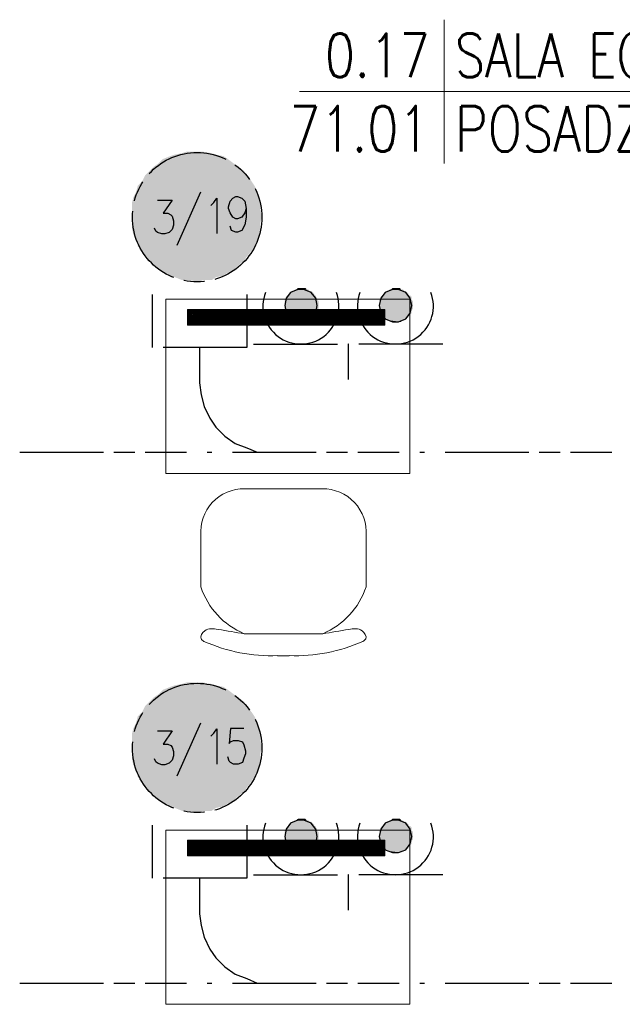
# Model space of a CAD drawing. Header units: millimetres. Extents: x 282377 to 1404227, y -783705 to 1038705.
# Tile 119 of 243: x 380051 to 380224, y 8401 to 8684. Entities that reach past the tile are written whole.
import ezdxf
from ezdxf.enums import TextEntityAlignment as Align

# ---------------------------------------------------------------- set-up
doc = ezdxf.new("R2010")
doc.units = ezdxf.units.MM
doc.linetypes.add('ACAD_ISO08W100', pattern=[36, 24, -3, 6, -3])
doc.layers.add('!!ELEKTRYKA', color=7, linetype='Continuous')
for name, color, linetype, lineweight in [('BA_met', 7, 'Continuous', 18), ('PG_WYPOSAŻENIE', 9, 'Continuous', 18), ('PG_ŚCIANY_DZIAŁOWE', 3, 'Continuous', 18)]:
    doc.layers.add(name, color=color, linetype=linetype, lineweight=lineweight)
doc.styles.add('ROMANS', font='romans', dxfattribs={"width": 0.7})

# ---------------------------------------------------------------- blocks, each defined once
blk = doc.blocks.new('bikmet')
blk.add_line((0, 1.65), (0, -1.65))
at = {"style": 'ROMANS', "width": 0.8}
blk.add_attdef('NRPOM', text='', height=1, dxfattribs=at).set_placement((-0.333, 0.333), align=Align.RIGHT)
blk.add_attdef('NWAPOM', (0.25, 0.333), '', height=1, dxfattribs=at)
blk.add_attdef('RAREA', text='', height=1.042, dxfattribs=at).set_placement((-0.333, -0.333), align=Align.TOP_RIGHT)
blk.add_attdef('PODLOGA', text='', height=1.042, dxfattribs=at).set_placement((0.25, -0.333), align=Align.TOP_LEFT)
blk = doc.blocks.new('A$C6e56510e')
at = {"layer": 'PG_WYPOSAŻENIE', "color": 251, "true_color": 0x636466}
for p, q in [((258.9, 478.7), (225.2, 478.7)), ((354.5, 415.7), (129.6, 415.7)), ((5.2, 281.4), (5.2, 134.3)), ((478.9, 281.4), (478.9, 134.3)), ((355.6, 0), (130.8, 0))]:
    blk.add_line(p, q, dxfattribs=at)
for centre, radius, start, end in [((207.7, 5.5), 473.4, 87.8783, 114.1146), ((276.5, 5.5), 473.4, 65.8854, 92.1217), ((215.6, 211.3), 221.7, 112.8026, 161.5732), ((268.6, 211.3), 221.7, 18.4268, 67.1974), ((128.9, 124.1), 124.1, 175.2787, 270.8747), ((355.2, 124.1), 124.1, 269.1253, 4.7213)]:
    blk.add_arc(centre, radius, start, end, dxfattribs=at)
for points in [[(129.6, 415.7), (54.5, 403.3), (16.4, 407.4), (6, 429.9), (14.2, 437.7)], [(354.5, 415.7), (429.6, 403.3), (467.7, 407.4), (478.1, 429.9), (469.9, 437.7)]]:
    blk.add_spline(points, degree=3, dxfattribs=at)

msp = doc.modelspace()

# ---------------------------------------------------------------- hatches: boundary and pattern name
at = {"layer": 'PG_ŚCIANY_DZIAŁOWE', "ltscale": 10}
h = msp.add_hatch(dxfattribs=at)
h.set_pattern_fill('ANSI31', color=252, scale=0.1)
h.set_pattern_definition([(45, (344568.07902, 6595.35128), (-0.224506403, 0.224506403), [])])
h.paths.add_polyline_path([(380155.81, 8596.09), (380155.81, 8600.59), (380099.27, 8600.59), (380099.27, 8596.09)])
h = msp.add_hatch(dxfattribs=at)
h.set_pattern_fill('ANSI31', color=252, scale=0.1)
h.set_pattern_definition([(45, (344568.07902, 6443.1136), (-0.224506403, 0.224506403), [])])
h.paths.add_polyline_path([(380155.81, 8443.85), (380155.81, 8448.35), (380099.27, 8448.35), (380099.27, 8443.85)])

# ---------------------------------------------------------------- linework, layer by layer
at = {"layer": '!!ELEKTRYKA', "color": 1, "linetype": 'ACAD_ISO08W100', "lineweight": -3}
for p, q in [((380102.72, 8579.52), (380103.14, 8576.13)), ((380103.14, 8576.13), (380103.99, 8572.74)), ((380103.99, 8572.74), (380105.68, 8569.36)), ((380105.68, 8569.36), (380107.37, 8566.82)), ((380107.37, 8566.82), (380109.91, 8564.28)), ((380109.91, 8564.28), (380112.88, 8562.16)), ((380112.88, 8562.16), (380116.26, 8560.89)), ((380116.26, 8560.89), (380119.23, 8559.62)), ((380102.72, 8427.28), (380103.14, 8423.89)), ((380103.14, 8423.89), (380103.99, 8420.51)), ((380103.99, 8420.51), (380105.68, 8417.12)), ((380105.68, 8417.12), (380107.37, 8414.58)), ((380107.37, 8414.58), (380109.91, 8412.04)), ((380109.91, 8412.04), (380112.88, 8409.92)), ((380112.88, 8409.92), (380116.26, 8408.65)), ((380116.26, 8408.65), (380119.23, 8407.38))]:
    msp.add_line(p, q, dxfattribs=at)
at = {"layer": '!!ELEKTRYKA', "color": 7, "linetype": 'ACAD_ISO08W100', "lineweight": -3}
for points in [[(380102.99, 8634.21), (380096.21, 8618.97)], [(380090.62, 8631.97), (380094.85, 8631.97), (380092.31, 8628.16), (380093.58, 8628.16), (380094.43, 8627.74), (380094.85, 8627.32), (380095.27, 8626.05), (380095.27, 8624.78), (380094.85, 8623.51), (380094, 8622.66), (380092.73, 8622.24), (380091.89, 8622.24), (380090.62, 8622.66), (380090.19, 8623.08), (380089.77, 8623.93)], [(380105.95, 8630.4), (380106.8, 8631.25), (380107.64, 8632.52), (380107.64, 8622.36)], [(380116.09, 8629.56), (380115.67, 8628.29), (380114.82, 8627.02), (380113.55, 8626.59), (380113.13, 8626.59), (380112.28, 8627.02), (380111.43, 8628.29), (380111.01, 8629.56), (380111.01, 8629.98), (380111.43, 8631.67), (380112.28, 8632.52), (380113.13, 8632.94), (380113.55, 8632.94), (380114.82, 8632.52), (380115.67, 8631.67), (380116.09, 8629.56), (380116.09, 8627.02), (380115.67, 8624.9), (380114.82, 8623.21), (380113.55, 8622.78), (380113.13, 8622.78), (380111.86, 8623.21), (380111.43, 8624.48)], [(380102.99, 8481.97), (380096.21, 8466.73)], [(380090.62, 8479.74), (380094.85, 8479.74), (380092.31, 8475.92), (380093.58, 8475.92), (380094.43, 8475.5), (380094.85, 8475.08), (380095.27, 8473.81), (380095.27, 8472.54), (380094.85, 8471.27), (380094, 8470.42), (380092.73, 8470), (380091.89, 8470), (380090.62, 8470.42), (380090.19, 8470.84), (380089.77, 8471.69)], [(380105.95, 8478.16), (380106.8, 8479.01), (380107.64, 8480.28), (380107.64, 8470.12)], [(380115.43, 8480.35), (380111.62, 8480.35), (380111.2, 8476.12), (380111.62, 8476.54), (380112.47, 8476.97), (380113.74, 8476.97), (380115.01, 8476.54), (380115.43, 8475.7), (380115.85, 8474), (380115.85, 8473.16), (380115.43, 8471.89), (380115.01, 8470.62), (380113.74, 8470.19), (380112.47, 8470.19), (380111.62, 8470.62), (380111.2, 8471.04), (380110.77, 8472.31)]]:
    msp.add_lwpolyline(points, dxfattribs=at)
at = {"layer": '!!ELEKTRYKA', "color": 217, "linetype": 'ACAD_ISO08W100', "lineweight": -3, "true_color": 0x93278f}
for points in [[(380127.1, 8601.68), (380127.52, 8599.56), (380128.79, 8597.87), (380130.91, 8597.02), (380132.6, 8597.02), (380134.72, 8597.87), (380135.99, 8599.56), (380136.41, 8601.68), (380135.99, 8603.8), (380134.72, 8605.49), (380132.6, 8606.34), (380130.91, 8606.34), (380128.79, 8605.49), (380127.52, 8603.8)], [(380154.19, 8601.68), (380154.62, 8599.56), (380155.89, 8597.87), (380158, 8597.02), (380159.7, 8597.02), (380161.81, 8597.87), (380163.08, 8599.56), (380163.51, 8601.68), (380163.08, 8603.8), (380161.81, 8605.49), (380159.7, 8606.34), (380158, 8606.34), (380155.89, 8605.49), (380154.62, 8603.8)], [(380127.1, 8449.44), (380127.52, 8447.33), (380128.79, 8445.63), (380130.91, 8444.79), (380132.6, 8444.79), (380134.72, 8445.63), (380135.99, 8447.33), (380136.41, 8449.44), (380135.99, 8451.56), (380134.72, 8453.25), (380132.6, 8454.1), (380130.91, 8454.1), (380128.79, 8453.25), (380127.52, 8451.56)], [(380154.19, 8449.44), (380154.62, 8447.33), (380155.89, 8445.63), (380158, 8444.79), (380159.7, 8444.79), (380161.81, 8445.63), (380163.08, 8447.33), (380163.51, 8449.44), (380163.08, 8451.56), (380161.81, 8453.25), (380159.7, 8454.1), (380158, 8454.1), (380155.89, 8453.25), (380154.62, 8451.56)]]:
    msp.add_lwpolyline(points, close=True, dxfattribs=at)
at = {"layer": '!!ELEKTRYKA', "color": 1, "linetype": 'ACAD_ISO08W100', "lineweight": -3}
for points in [[(380116.26, 8604.92), (380116.26, 8589.68), (380089.17, 8589.68), (380089.17, 8604.92)], [(380102.72, 8589.68), (380102.72, 8579.52)], [(380051.15, 8559.62), (380098.99, 8559.62)], [(380104.92, 8559.62), (380106.19, 8559.62)], [(380112.11, 8559.62), (380159.95, 8559.62)], [(380165.88, 8559.62), (380167.15, 8559.62)], [(380173.07, 8559.62), (380220.91, 8559.62)], [(380116.26, 8452.68), (380116.26, 8437.44), (380089.17, 8437.44), (380089.17, 8452.68)], [(380102.72, 8437.44), (380102.72, 8427.28)], [(380051.15, 8407.38), (380098.99, 8407.38)], [(380104.92, 8407.38), (380106.19, 8407.38)], [(380112.11, 8407.38), (380159.95, 8407.38)], [(380165.88, 8407.38), (380167.15, 8407.38)], [(380173.07, 8407.38), (380220.91, 8407.38)]]:
    msp.add_lwpolyline(points, dxfattribs=at)
at = {"layer": '!!ELEKTRYKA', "color": 217, "linetype": 'ACAD_ISO08W100', "lineweight": -3, "true_color": 0x93278f}
for points in [[(380118.21, 8590.67), (380145.3, 8590.67), (380145.3, 8580.51)], [(380172.4, 8590.67), (380145.3, 8590.67)], [(380118.21, 8438.44), (380145.3, 8438.44), (380145.3, 8428.28)], [(380172.4, 8438.44), (380145.3, 8438.44)]]:
    msp.add_lwpolyline(points, dxfattribs=at)
at = {"layer": '!!ELEKTRYKA', "color": 1, "linetype": 'ACAD_ISO08W100', "lineweight": -3}
for centre in [(380102, 8627.05), (380102, 8474.82)]:
    msp.add_circle(centre, 18.55, dxfattribs=at)
at = {"layer": '!!ELEKTRYKA', "color": 217, "linetype": 'Continuous', "lineweight": -3, "true_color": 0x93278f}
for centre in [(380131.75, 8601.57), (380158.85, 8601.57), (380131.75, 8449.34), (380158.85, 8449.34)]:
    msp.add_arc(centre, 10.89, 158.9225, 21.0775, dxfattribs=at)
at = {"layer": '!!ELEKTRYKA', "color": 1, "linetype": 'ACAD_ISO08W100', "lineweight": -3}
for points in [[(380095.58, 8644.99), (380109.55, 8644.57), (380094.31, 8644.57)], [(380097.69, 8645.42), (380107.43, 8644.99), (380095.58, 8644.99)], [(380095.58, 8644.99), (380107.43, 8644.99), (380109.55, 8644.57)], [(380098.96, 8645.84), (380106.16, 8645.42), (380097.69, 8645.42)], [(380097.69, 8645.42), (380106.16, 8645.42), (380107.43, 8644.99)], [(380098.96, 8645.84), (380103.62, 8645.84), (380106.16, 8645.42)], [(380090.92, 8642.45), (380113.78, 8641.61), (380089.65, 8641.61)], [(380092.19, 8643.72), (380112.51, 8642.45), (380090.92, 8642.45)], [(380090.92, 8642.45), (380112.51, 8642.45), (380113.78, 8641.61)], [(380094.31, 8644.57), (380110.82, 8643.72), (380092.19, 8643.72)], [(380092.19, 8643.72), (380110.82, 8643.72), (380112.51, 8642.45)], [(380094.31, 8644.57), (380109.55, 8644.57), (380110.82, 8643.72)], [(380088.38, 8640.34), (380116.32, 8639.07), (380087.11, 8639.07)], [(380089.65, 8641.61), (380115.47, 8640.34), (380088.38, 8640.34)], [(380088.38, 8640.34), (380115.47, 8640.34), (380116.32, 8639.07)], [(380089.65, 8641.61), (380113.78, 8641.61), (380115.47, 8640.34)], [(380086.26, 8637.37), (380118.44, 8636.1), (380084.99, 8636.1)], [(380087.11, 8639.07), (380117.59, 8637.37), (380086.26, 8637.37)], [(380086.26, 8637.37), (380117.59, 8637.37), (380118.44, 8636.1)], [(380087.11, 8639.07), (380116.32, 8639.07), (380117.59, 8637.37)], [(380084.57, 8634.41), (380119.71, 8632.72), (380083.72, 8632.72)], [(380084.99, 8636.1), (380119.28, 8634.41), (380084.57, 8634.41)], [(380084.57, 8634.41), (380119.28, 8634.41), (380119.71, 8632.72)], [(380084.99, 8636.1), (380118.44, 8636.1), (380119.28, 8634.41)], [(380083.72, 8632.72), (380120.13, 8631.02), (380083.3, 8631.02)], [(380083.3, 8631.02), (380120.13, 8629.33), (380083.3, 8629.33)], [(380083.3, 8631.02), (380120.13, 8631.02), (380120.13, 8629.33)], [(380083.72, 8632.72), (380119.71, 8632.72), (380120.13, 8631.02)], [(380083.3, 8629.33), (380120.55, 8627.21), (380083.3, 8627.21)], [(380083.3, 8629.33), (380120.13, 8629.33), (380120.55, 8627.21)], [(380083.3, 8627.21), (380120.13, 8625.52), (380083.3, 8625.52)], [(380083.3, 8627.21), (380120.55, 8627.21), (380120.13, 8625.52)], [(380083.3, 8625.52), (380120.13, 8623.83), (380083.3, 8623.83)], [(380083.3, 8625.52), (380120.13, 8625.52), (380120.13, 8623.83)], [(380083.3, 8623.83), (380119.71, 8622.13), (380083.72, 8622.13)], [(380083.3, 8623.83), (380120.13, 8623.83), (380119.71, 8622.13)], [(380083.72, 8622.13), (380119.28, 8620.44), (380084.57, 8620.44)], [(380083.72, 8622.13), (380119.71, 8622.13), (380119.28, 8620.44)], [(380084.57, 8620.44), (380118.44, 8618.75), (380084.99, 8618.75)], [(380084.57, 8620.44), (380119.28, 8620.44), (380118.44, 8618.75)], [(380084.99, 8618.75), (380117.59, 8617.48), (380086.26, 8617.48)], [(380084.99, 8618.75), (380118.44, 8618.75), (380117.59, 8617.48)], [(380086.26, 8617.48), (380116.32, 8615.78), (380087.11, 8615.78)], [(380086.26, 8617.48), (380117.59, 8617.48), (380116.32, 8615.78)], [(380087.11, 8615.78), (380115.47, 8614.51), (380088.38, 8614.51)], [(380087.11, 8615.78), (380116.32, 8615.78), (380115.47, 8614.51)], [(380088.38, 8614.51), (380113.78, 8613.24), (380089.65, 8613.24)], [(380088.38, 8614.51), (380115.47, 8614.51), (380113.78, 8613.24)], [(380089.65, 8613.24), (380112.51, 8611.97), (380090.92, 8611.97)], [(380089.65, 8613.24), (380113.78, 8613.24), (380112.51, 8611.97)], [(380090.92, 8611.97), (380110.82, 8611.13), (380092.19, 8611.13)], [(380090.92, 8611.97), (380112.51, 8611.97), (380110.82, 8611.13)], [(380092.19, 8611.13), (380109.55, 8610.28), (380094.31, 8610.28)], [(380092.19, 8611.13), (380110.82, 8611.13), (380109.55, 8610.28)], [(380094.31, 8610.28), (380107.43, 8609.86), (380095.58, 8609.86)], [(380094.31, 8610.28), (380109.55, 8610.28), (380107.43, 8609.86)], [(380095.58, 8609.86), (380106.16, 8609.01), (380097.69, 8609.01)], [(380095.58, 8609.86), (380107.43, 8609.86), (380106.16, 8609.01)], [(380098.96, 8609.01), (380103.62, 8609.01), (380102.77, 8608.59)], [(380094.31, 8492.33), (380110.82, 8491.49), (380092.19, 8491.49)], [(380095.58, 8492.76), (380109.55, 8492.33), (380094.31, 8492.33)], [(380094.31, 8492.33), (380109.55, 8492.33), (380110.82, 8491.49)], [(380097.69, 8493.18), (380107.43, 8492.76), (380095.58, 8492.76)], [(380095.58, 8492.76), (380107.43, 8492.76), (380109.55, 8492.33)], [(380098.96, 8493.6), (380106.16, 8493.18), (380097.69, 8493.18)], [(380097.69, 8493.18), (380106.16, 8493.18), (380107.43, 8492.76)], [(380098.96, 8493.6), (380103.62, 8493.6), (380106.16, 8493.18)], [(380090.92, 8490.22), (380113.78, 8489.37), (380089.65, 8489.37)], [(380092.19, 8491.49), (380112.51, 8490.22), (380090.92, 8490.22)], [(380090.92, 8490.22), (380112.51, 8490.22), (380113.78, 8489.37)], [(380092.19, 8491.49), (380110.82, 8491.49), (380112.51, 8490.22)], [(380087.11, 8486.83), (380117.59, 8485.14), (380086.26, 8485.14)], [(380088.38, 8488.1), (380116.32, 8486.83), (380087.11, 8486.83)], [(380087.11, 8486.83), (380116.32, 8486.83), (380117.59, 8485.14)], [(380089.65, 8489.37), (380115.47, 8488.1), (380088.38, 8488.1)], [(380088.38, 8488.1), (380115.47, 8488.1), (380116.32, 8486.83)], [(380089.65, 8489.37), (380113.78, 8489.37), (380115.47, 8488.1)], [(380084.99, 8483.87), (380119.28, 8482.17), (380084.57, 8482.17)], [(380086.26, 8485.14), (380118.44, 8483.87), (380084.99, 8483.87)], [(380084.99, 8483.87), (380118.44, 8483.87), (380119.28, 8482.17)], [(380086.26, 8485.14), (380117.59, 8485.14), (380118.44, 8483.87)], [(380084.57, 8482.17), (380119.71, 8480.48), (380083.72, 8480.48)], [(380084.57, 8482.17), (380119.28, 8482.17), (380119.71, 8480.48)], [(380083.72, 8480.48), (380120.13, 8478.79), (380083.3, 8478.79)], [(380083.3, 8478.79), (380120.13, 8477.09), (380083.3, 8477.09)], [(380083.3, 8478.79), (380120.13, 8478.79), (380120.13, 8477.09)], [(380083.72, 8480.48), (380119.71, 8480.48), (380120.13, 8478.79)], [(380083.3, 8477.09), (380120.55, 8474.98), (380083.3, 8474.98)], [(380083.3, 8477.09), (380120.13, 8477.09), (380120.55, 8474.98)], [(380083.3, 8474.98), (380120.13, 8473.28), (380083.3, 8473.28)], [(380083.3, 8474.98), (380120.55, 8474.98), (380120.13, 8473.28)], [(380083.3, 8473.28), (380120.13, 8471.59), (380083.3, 8471.59)], [(380083.3, 8473.28), (380120.13, 8473.28), (380120.13, 8471.59)], [(380083.3, 8471.59), (380119.71, 8469.9), (380083.72, 8469.9)], [(380083.3, 8471.59), (380120.13, 8471.59), (380119.71, 8469.9)], [(380083.72, 8469.9), (380119.28, 8468.2), (380084.57, 8468.2)], [(380083.72, 8469.9), (380119.71, 8469.9), (380119.28, 8468.2)], [(380084.57, 8468.2), (380118.44, 8466.51), (380084.99, 8466.51)], [(380084.57, 8468.2), (380119.28, 8468.2), (380118.44, 8466.51)], [(380084.99, 8466.51), (380117.59, 8465.24), (380086.26, 8465.24)], [(380084.99, 8466.51), (380118.44, 8466.51), (380117.59, 8465.24)], [(380086.26, 8465.24), (380116.32, 8463.55), (380087.11, 8463.55)], [(380086.26, 8465.24), (380117.59, 8465.24), (380116.32, 8463.55)], [(380087.11, 8463.55), (380115.47, 8462.28), (380088.38, 8462.28)], [(380087.11, 8463.55), (380116.32, 8463.55), (380115.47, 8462.28)], [(380088.38, 8462.28), (380113.78, 8461.01), (380089.65, 8461.01)], [(380088.38, 8462.28), (380115.47, 8462.28), (380113.78, 8461.01)], [(380089.65, 8461.01), (380112.51, 8459.74), (380090.92, 8459.74)], [(380089.65, 8461.01), (380113.78, 8461.01), (380112.51, 8459.74)], [(380090.92, 8459.74), (380110.82, 8458.89), (380092.19, 8458.89)], [(380090.92, 8459.74), (380112.51, 8459.74), (380110.82, 8458.89)], [(380092.19, 8458.89), (380109.55, 8458.04), (380094.31, 8458.04)], [(380092.19, 8458.89), (380110.82, 8458.89), (380109.55, 8458.04)], [(380094.31, 8458.04), (380107.43, 8457.62), (380095.58, 8457.62)], [(380094.31, 8458.04), (380109.55, 8458.04), (380107.43, 8457.62)], [(380095.58, 8457.62), (380106.16, 8456.77), (380097.69, 8456.77)], [(380095.58, 8457.62), (380107.43, 8457.62), (380106.16, 8456.77)], [(380098.96, 8456.77), (380103.62, 8456.77), (380102.77, 8456.35)]]:
    msp.add_solid(points, dxfattribs=at)
at = {"layer": '!!ELEKTRYKA', "color": 217, "linetype": 'ACAD_ISO08W100', "lineweight": -3, "true_color": 0x93278f}
for points in [[(380135.56, 8605.07), (380128.37, 8605.07), (380128.79, 8605.49)], [(380135.14, 8605.49), (380128.79, 8605.49), (380129.21, 8605.91)], [(380135.56, 8605.07), (380128.79, 8605.49), (380135.14, 8605.49)], [(380135.14, 8605.49), (380129.21, 8605.91), (380134.72, 8605.91)], [(380134.29, 8605.91), (380129.64, 8605.91), (380130.06, 8606.34)], [(380134.29, 8605.91), (380130.06, 8606.34), (380133.87, 8606.34)], [(380133.45, 8606.34), (380130.48, 8606.34), (380130.91, 8606.76)], [(380133.45, 8606.34), (380130.91, 8606.76), (380133.02, 8606.76)], [(380162.66, 8605.07), (380155.46, 8605.07), (380155.89, 8605.49)], [(380162.24, 8605.49), (380155.89, 8605.49), (380156.31, 8605.91)], [(380162.66, 8605.07), (380155.89, 8605.49), (380162.24, 8605.49)], [(380162.24, 8605.49), (380156.31, 8605.91), (380161.81, 8605.91)], [(380161.39, 8605.91), (380156.73, 8605.91), (380157.16, 8606.34)], [(380161.39, 8605.91), (380157.16, 8606.34), (380160.97, 8606.34)], [(380160.54, 8606.34), (380157.58, 8606.34), (380158, 8606.76)], [(380160.54, 8606.34), (380158, 8606.76), (380160.12, 8606.76)], [(380136.41, 8603.37), (380127.1, 8603.37), (380127.52, 8603.8)], [(380136.83, 8602.95), (380127.1, 8603.37), (380136.41, 8603.37)], [(380136.83, 8602.95), (380127.1, 8602.95), (380127.1, 8603.37)], [(380136.83, 8602.1), (380127.1, 8602.95), (380136.83, 8602.95)], [(380136.83, 8602.1), (380127.1, 8602.1), (380127.1, 8602.95)], [(380135.99, 8604.22), (380127.52, 8604.22), (380127.94, 8604.64)], [(380136.41, 8603.8), (380127.52, 8604.22), (380135.99, 8604.22)], [(380136.41, 8603.8), (380127.52, 8603.8), (380127.52, 8604.22)], [(380136.41, 8603.37), (380127.52, 8603.8), (380136.41, 8603.8)], [(380135.56, 8604.64), (380127.94, 8604.64), (380128.37, 8605.07)], [(380135.99, 8604.22), (380127.94, 8604.64), (380135.99, 8604.64)], [(380135.56, 8604.64), (380128.37, 8605.07), (380135.56, 8605.07)], [(380163.51, 8603.37), (380154.19, 8603.37), (380154.62, 8603.8)], [(380163.93, 8602.95), (380154.19, 8603.37), (380163.51, 8603.37)], [(380163.93, 8602.95), (380154.19, 8602.95), (380154.19, 8603.37)], [(380163.93, 8602.1), (380154.19, 8602.95), (380163.93, 8602.95)], [(380163.93, 8602.1), (380154.19, 8602.1), (380154.19, 8602.95)], [(380163.51, 8604.22), (380154.62, 8604.22), (380155.04, 8604.64)], [(380163.51, 8603.8), (380154.62, 8604.22), (380163.51, 8604.22)], [(380163.51, 8603.8), (380154.62, 8603.8), (380154.62, 8604.22)], [(380163.51, 8603.37), (380154.62, 8603.8), (380163.51, 8603.8)], [(380162.66, 8604.64), (380155.04, 8604.64), (380155.46, 8605.07)], [(380163.51, 8604.22), (380155.04, 8604.64), (380163.08, 8604.64)], [(380162.66, 8604.64), (380155.46, 8605.07), (380162.66, 8605.07)], [(380136.83, 8601.68), (380127.1, 8602.1), (380136.83, 8602.1)], [(380136.83, 8601.68), (380127.1, 8601.68), (380127.1, 8602.1)], [(380136.83, 8601.26), (380127.1, 8601.68), (380136.83, 8601.68)], [(380136.83, 8601.26), (380127.1, 8601.26), (380127.1, 8601.68)], [(380136.83, 8600.83), (380127.1, 8601.26), (380136.83, 8601.26)], [(380136.83, 8600.83), (380127.1, 8600.83), (380127.1, 8601.26)], [(380136.41, 8600.41), (380127.1, 8600.83), (380136.83, 8600.83)], [(380136.41, 8600.41), (380127.1, 8600.41), (380127.1, 8600.83)], [(380136.41, 8599.99), (380127.1, 8600.41), (380136.41, 8600.41)], [(380136.41, 8599.99), (380127.52, 8599.99), (380127.1, 8600.41)], [(380135.99, 8599.56), (380127.52, 8599.99), (380136.41, 8599.99)], [(380135.99, 8599.56), (380127.52, 8599.56), (380127.52, 8599.99)], [(380135.99, 8599.14), (380127.52, 8599.56), (380135.99, 8599.56)], [(380135.99, 8599.14), (380127.94, 8599.14), (380127.52, 8599.56)], [(380163.93, 8601.68), (380154.19, 8602.1), (380163.93, 8602.1)], [(380163.93, 8601.68), (380154.19, 8601.68), (380154.19, 8602.1)], [(380163.93, 8601.26), (380154.19, 8601.68), (380163.93, 8601.68)], [(380163.93, 8601.26), (380154.19, 8601.26), (380154.19, 8601.68)], [(380163.93, 8600.83), (380154.19, 8601.26), (380163.93, 8601.26)], [(380163.93, 8600.83), (380154.19, 8600.83), (380154.19, 8601.26)], [(380163.51, 8600.41), (380154.19, 8600.83), (380163.93, 8600.83)], [(380163.51, 8600.41), (380154.19, 8600.41), (380154.19, 8600.83)], [(380163.51, 8599.99), (380154.19, 8600.41), (380163.51, 8600.41)], [(380163.51, 8599.99), (380154.62, 8599.99), (380154.19, 8600.41)], [(380163.51, 8599.56), (380154.62, 8599.99), (380163.51, 8599.99)], [(380163.51, 8599.56), (380154.62, 8599.56), (380154.62, 8599.99)], [(380163.08, 8599.14), (380154.62, 8599.56), (380163.51, 8599.56)], [(380163.08, 8599.14), (380155.04, 8599.14), (380154.62, 8599.56)], [(380135.56, 8598.72), (380127.94, 8599.14), (380135.99, 8599.14)], [(380135.56, 8598.72), (380127.94, 8598.72), (380127.94, 8599.14)], [(380135.56, 8598.29), (380127.94, 8598.72), (380135.56, 8598.72)], [(380135.56, 8598.29), (380128.37, 8598.29), (380127.94, 8598.72)], [(380134.72, 8597.87), (380128.79, 8598.29), (380135.14, 8598.29)], [(380134.72, 8597.87), (380129.21, 8597.87), (380128.79, 8598.29)], [(380134.29, 8597.45), (380129.21, 8597.87), (380134.72, 8597.87)], [(380134.29, 8597.45), (380129.64, 8597.45), (380129.21, 8597.87)], [(380133.45, 8597.02), (380130.06, 8597.45), (380133.87, 8597.45)], [(380133.45, 8597.02), (380130.48, 8597.02), (380130.06, 8597.45)], [(380162.66, 8598.72), (380155.04, 8599.14), (380163.08, 8599.14)], [(380162.66, 8598.72), (380155.04, 8598.72), (380155.04, 8599.14)], [(380162.66, 8598.29), (380155.04, 8598.72), (380162.66, 8598.72)], [(380162.66, 8598.29), (380155.46, 8598.29), (380155.04, 8598.72)], [(380161.81, 8597.87), (380155.89, 8598.29), (380162.24, 8598.29)], [(380161.81, 8597.87), (380156.31, 8597.87), (380155.89, 8598.29)], [(380161.39, 8597.45), (380156.31, 8597.87), (380161.81, 8597.87)], [(380161.39, 8597.45), (380156.73, 8597.45), (380156.31, 8597.87)], [(380160.54, 8597.02), (380157.16, 8597.45), (380160.97, 8597.45)], [(380160.54, 8597.02), (380157.58, 8597.02), (380157.16, 8597.45)], [(380135.56, 8452.41), (380127.94, 8452.41), (380128.37, 8452.83)], [(380135.56, 8452.83), (380128.37, 8452.83), (380128.79, 8453.25)], [(380135.56, 8452.41), (380128.37, 8452.83), (380135.56, 8452.83)], [(380135.14, 8453.25), (380128.79, 8453.25), (380129.21, 8453.68)], [(380135.56, 8452.83), (380128.79, 8453.25), (380135.14, 8453.25)], [(380135.14, 8453.25), (380129.21, 8453.68), (380134.72, 8453.68)], [(380134.29, 8453.68), (380129.64, 8453.68), (380130.06, 8454.1)], [(380134.29, 8453.68), (380130.06, 8454.1), (380133.87, 8454.1)], [(380133.45, 8454.1), (380130.48, 8454.1), (380130.91, 8454.52)], [(380133.45, 8454.1), (380130.91, 8454.52), (380133.02, 8454.52)], [(380162.66, 8452.41), (380155.04, 8452.41), (380155.46, 8452.83)], [(380162.66, 8452.83), (380155.46, 8452.83), (380155.89, 8453.25)], [(380162.66, 8452.41), (380155.46, 8452.83), (380162.66, 8452.83)], [(380162.24, 8453.25), (380155.89, 8453.25), (380156.31, 8453.68)], [(380162.66, 8452.83), (380155.89, 8453.25), (380162.24, 8453.25)], [(380162.24, 8453.25), (380156.31, 8453.68), (380161.81, 8453.68)], [(380161.39, 8453.68), (380156.73, 8453.68), (380157.16, 8454.1)], [(380161.39, 8453.68), (380157.16, 8454.1), (380160.97, 8454.1)], [(380160.54, 8454.1), (380157.58, 8454.1), (380158, 8454.52)], [(380160.54, 8454.1), (380158, 8454.52), (380160.12, 8454.52)], [(380136.41, 8451.14), (380127.1, 8451.14), (380127.52, 8451.56)], [(380136.83, 8450.71), (380127.1, 8451.14), (380136.41, 8451.14)], [(380136.83, 8450.71), (380127.1, 8450.71), (380127.1, 8451.14)], [(380136.83, 8449.87), (380127.1, 8450.71), (380136.83, 8450.71)], [(380136.83, 8449.87), (380127.1, 8449.87), (380127.1, 8450.71)], [(380136.83, 8449.44), (380127.1, 8449.87), (380136.83, 8449.87)], [(380136.83, 8449.44), (380127.1, 8449.44), (380127.1, 8449.87)], [(380135.99, 8451.98), (380127.52, 8451.98), (380127.94, 8452.41)], [(380136.41, 8451.56), (380127.52, 8451.98), (380135.99, 8451.98)], [(380136.41, 8451.56), (380127.52, 8451.56), (380127.52, 8451.98)], [(380136.41, 8451.14), (380127.52, 8451.56), (380136.41, 8451.56)], [(380135.99, 8451.98), (380127.94, 8452.41), (380135.99, 8452.41)], [(380163.51, 8451.14), (380154.19, 8451.14), (380154.62, 8451.56)], [(380163.93, 8450.71), (380154.19, 8451.14), (380163.51, 8451.14)], [(380163.93, 8450.71), (380154.19, 8450.71), (380154.19, 8451.14)], [(380163.93, 8449.87), (380154.19, 8450.71), (380163.93, 8450.71)], [(380163.93, 8449.87), (380154.19, 8449.87), (380154.19, 8450.71)], [(380163.93, 8449.44), (380154.19, 8449.87), (380163.93, 8449.87)], [(380163.93, 8449.44), (380154.19, 8449.44), (380154.19, 8449.87)], [(380163.51, 8451.98), (380154.62, 8451.98), (380155.04, 8452.41)], [(380163.51, 8451.56), (380154.62, 8451.98), (380163.51, 8451.98)], [(380163.51, 8451.56), (380154.62, 8451.56), (380154.62, 8451.98)], [(380163.51, 8451.14), (380154.62, 8451.56), (380163.51, 8451.56)], [(380163.51, 8451.98), (380155.04, 8452.41), (380163.08, 8452.41)], [(380136.83, 8449.02), (380127.1, 8449.44), (380136.83, 8449.44)], [(380136.83, 8449.02), (380127.1, 8449.02), (380127.1, 8449.44)], [(380136.83, 8448.6), (380127.1, 8449.02), (380136.83, 8449.02)], [(380136.83, 8448.6), (380127.1, 8448.6), (380127.1, 8449.02)], [(380136.41, 8448.17), (380127.1, 8448.6), (380136.83, 8448.6)], [(380136.41, 8448.17), (380127.1, 8448.17), (380127.1, 8448.6)], [(380136.41, 8447.75), (380127.1, 8448.17), (380136.41, 8448.17)], [(380136.41, 8447.75), (380127.52, 8447.75), (380127.1, 8448.17)], [(380135.99, 8447.33), (380127.52, 8447.75), (380136.41, 8447.75)], [(380135.99, 8447.33), (380127.52, 8447.33), (380127.52, 8447.75)], [(380135.99, 8446.9), (380127.52, 8447.33), (380135.99, 8447.33)], [(380135.99, 8446.9), (380127.94, 8446.9), (380127.52, 8447.33)], [(380163.93, 8449.02), (380154.19, 8449.44), (380163.93, 8449.44)], [(380163.93, 8449.02), (380154.19, 8449.02), (380154.19, 8449.44)], [(380163.93, 8448.6), (380154.19, 8449.02), (380163.93, 8449.02)], [(380163.93, 8448.6), (380154.19, 8448.6), (380154.19, 8449.02)], [(380163.51, 8448.17), (380154.19, 8448.6), (380163.93, 8448.6)], [(380163.51, 8448.17), (380154.19, 8448.17), (380154.19, 8448.6)], [(380163.51, 8447.75), (380154.19, 8448.17), (380163.51, 8448.17)], [(380163.51, 8447.75), (380154.62, 8447.75), (380154.19, 8448.17)], [(380163.51, 8447.33), (380154.62, 8447.75), (380163.51, 8447.75)], [(380163.51, 8447.33), (380154.62, 8447.33), (380154.62, 8447.75)], [(380163.08, 8446.9), (380154.62, 8447.33), (380163.51, 8447.33)], [(380163.08, 8446.9), (380155.04, 8446.9), (380154.62, 8447.33)], [(380135.56, 8446.48), (380127.94, 8446.9), (380135.99, 8446.9)], [(380135.56, 8446.48), (380127.94, 8446.48), (380127.94, 8446.9)], [(380135.56, 8446.06), (380127.94, 8446.48), (380135.56, 8446.48)], [(380135.56, 8446.06), (380128.37, 8446.06), (380127.94, 8446.48)], [(380134.72, 8445.63), (380128.79, 8446.06), (380135.14, 8446.06)], [(380134.72, 8445.63), (380129.21, 8445.63), (380128.79, 8446.06)], [(380134.29, 8445.21), (380129.21, 8445.63), (380134.72, 8445.63)], [(380134.29, 8445.21), (380129.64, 8445.21), (380129.21, 8445.63)], [(380133.45, 8444.79), (380130.06, 8445.21), (380133.87, 8445.21)], [(380133.45, 8444.79), (380130.48, 8444.79), (380130.06, 8445.21)], [(380162.66, 8446.48), (380155.04, 8446.9), (380163.08, 8446.9)], [(380162.66, 8446.48), (380155.04, 8446.48), (380155.04, 8446.9)], [(380162.66, 8446.06), (380155.04, 8446.48), (380162.66, 8446.48)], [(380162.66, 8446.06), (380155.46, 8446.06), (380155.04, 8446.48)], [(380161.81, 8445.63), (380155.89, 8446.06), (380162.24, 8446.06)], [(380161.81, 8445.63), (380156.31, 8445.63), (380155.89, 8446.06)], [(380161.39, 8445.21), (380156.31, 8445.63), (380161.81, 8445.63)], [(380161.39, 8445.21), (380156.73, 8445.21), (380156.31, 8445.63)], [(380160.54, 8444.79), (380157.16, 8445.21), (380160.97, 8445.21)], [(380160.54, 8444.79), (380157.58, 8444.79), (380157.16, 8445.21)]]:
    msp.add_solid(points, dxfattribs=at)
at = {"layer": 'BA_met', "color": 252}
msp.add_line((380131.38, 8663.07), (380331.59, 8663.07), dxfattribs=at)
at = {"layer": 'PG_WYPOSAŻENIE', "color": 252}
for points in [[(380163.01, 8553.52), (380163.01, 8603.52), (380093.01, 8603.52), (380093.01, 8553.52)], [(380163.01, 8401.28), (380163.01, 8451.28), (380093.01, 8451.28), (380093.01, 8401.28)]]:
    msp.add_lwpolyline(points, close=True, dxfattribs=at)
at = {"layer": 'PG_ŚCIANY_DZIAŁOWE', "color": 252, "ltscale": 10}
for points in [[(380099.27, 8600.59), (380155.81, 8600.59), (380155.81, 8596.09), (380099.27, 8596.09)], [(380099.27, 8448.35), (380155.81, 8448.35), (380155.81, 8443.85), (380099.27, 8443.85)]]:
    msp.add_lwpolyline(points, close=True, dxfattribs=at)

# ---------------------------------------------------------------- block references
at = {"color": 252, "ltscale": 10, "xscale": -0.1, "yscale": 0.1, "zscale": 0.1, "rotation": 180}
msp.add_blockref('A$C6e56510e', (380102.54, 8549.15), dxfattribs=at)
at = {"layer": 'BA_met', "color": 252, "xscale": 12.5, "yscale": 12.5, "zscale": 12.5}
msp.add_blockref('bikmet', (380172.8, 8663.07), dxfattribs=at).add_auto_attribs({'NRPOM': '0.17', 'NWAPOM': 'SALA EGZAMINACYJNA', 'RAREA': '71.01', 'PODLOGA': 'POSADZKA ŻYWICZNA'})

doc.saveas('drawing.dxf')
